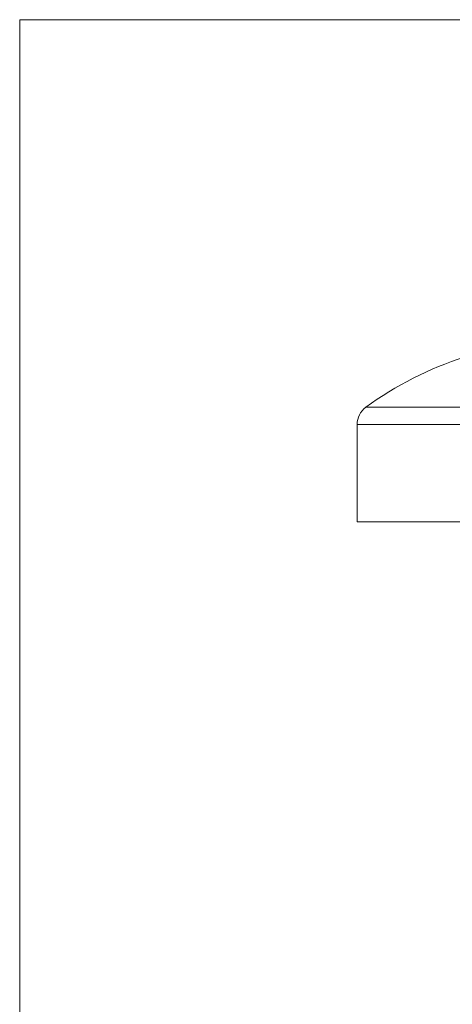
# Model space of a CAD drawing. Header units: millimetres. Extents: x 25 to 1460, y 35 to 806.
# Tile 40 of 46: x 843.42 to 851.56, y 442.68 to 461.22. Entities that reach past the tile are written whole.
import ezdxf

# ---------------------------------------------------------------- set-up
doc = ezdxf.new("R2010")
doc.units = ezdxf.units.MM
doc.layers.add('1', color=7, linetype='Continuous', true_color=0xffffff)

msp = doc.modelspace()

# ---------------------------------------------------------------- linework, layer by layer
at = {"layer": '1', "color": 8, "linetype": 'Continuous', "lineweight": 18}
for p in [(843.415, 405.304), (864.118, 461.223)]:
    msp.add_line(p, (843.415, 461.223), dxfattribs=at)
at = {"layer": '1', "color": 155, "linetype": 'Continuous', "lineweight": 18}
for p, q in [((849.932, 453.922), (857.604, 453.922)), ((849.768, 453.599), (857.768, 453.599)), ((849.768, 453.599), (849.768, 451.768)), ((857.768, 451.768), (849.768, 451.768))]:
    msp.add_line(p, q, dxfattribs=at)
for centre, radius, start, end in [((853.768, 448.675), 6.5, 107.6888, 126.1686), ((850.168, 453.599), 0.4, 126.1686, 180)]:
    msp.add_arc(centre, radius, start, end, dxfattribs=at)

doc.saveas('drawing.dxf')
